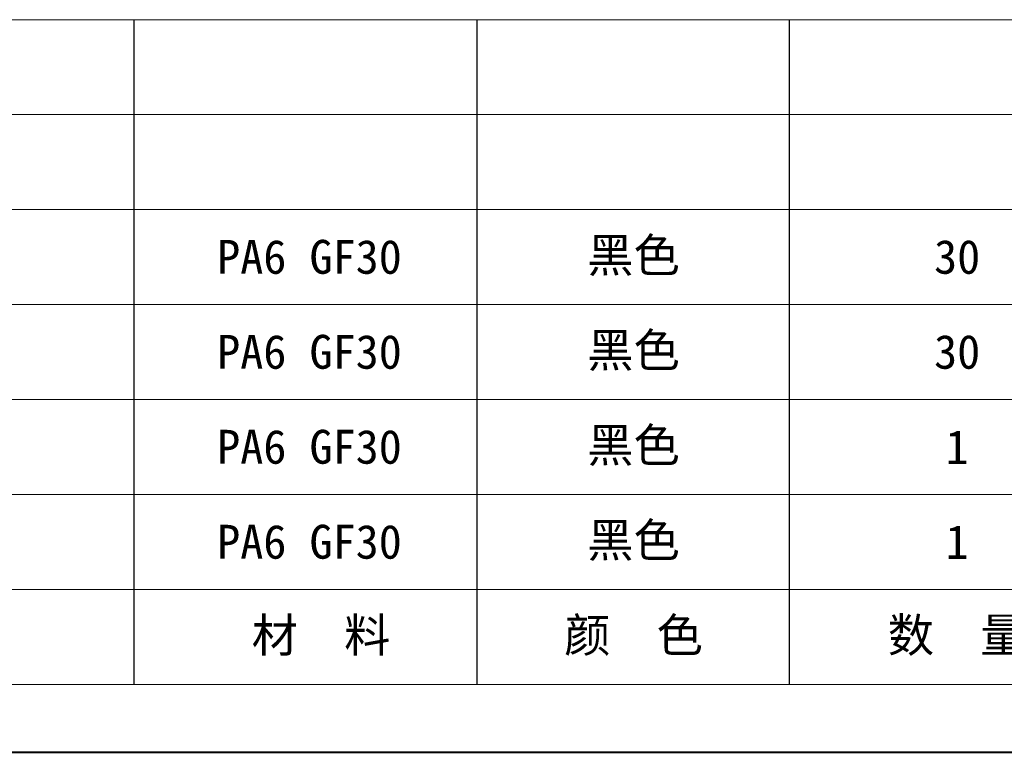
# Model space of a CAD drawing. Header units: millimetres. Extents: x 3292 to 3920, y -521 to -81.
# Tile 2 of 31: x 3454 to 3561, y -521 to -441. Entities that reach past the tile are written whole.
import ezdxf

# ---------------------------------------------------------------- set-up
doc = ezdxf.new("R2010")
doc.units = ezdxf.units.MM
doc.layers.add('标注线', color=7, linetype='Continuous', lineweight=15)
doc.styles.add('样式 6', font='仿宋_GB2312.ttf')

msp = doc.modelspace()

# ---------------------------------------------------------------- linework, layer by layer
at = {"color": 7, "lineweight": 15}
for p, q in [((3329.21, -441.024), (3574.933, -441.024)), ((3329.21, -451.387), (3574.933, -451.387)), ((3329.21, -461.75), (3574.933, -461.75)), ((3329.21, -472.113), (3574.933, -472.113)), ((3329.21, -482.475), (3574.933, -482.475)), ((3329.21, -492.838), (3574.933, -492.838)), ((3329.21, -503.201), (3640.092, -503.201))]:
    msp.add_line(p, q, dxfattribs=at)
at = {"color": 7}
for p, q in [((3465.993, -513.564), (3465.993, -441.024)), ((3503.434, -513.564), (3503.434, -441.024)), ((3537.492, -513.564), (3537.492, -441.024))]:
    msp.add_line(p, q, dxfattribs=at)
at = {"color": 7, "lineweight": 13}
msp.add_line((3329.21, -513.564), (3640.092, -513.564), dxfattribs=at)
at = {"color": 7, "lineweight": 40}
msp.add_line((3292.2, -520.966), (3913.965, -520.966), dxfattribs=at)

# ---------------------------------------------------------------- texts
at = {"layer": '标注线', "color": 7, "lineweight": 18, "char_height": 2.66471, "attachment_point": 5, "style": '样式 6'}
for s, insert, width in [('{\\H1.389x;PA6 GF30}', (3485.128, -466.931), 20.98309), ('{\\H1.389x;黑色}', (3520.476, -466.931), 17.76473), ('{\\H1.389x;30}', (3555.777, -466.931), 17.76473), ('{\\H1.389x;PA6 GF30}', (3485.128, -477.294), 20.98309), ('{\\H1.389x;黑色}', (3520.476, -477.294), 17.76473), ('{\\H1.389x;30}', (3555.777, -477.294), 17.76473), ('{\\H1.389x;PA6 GF30}', (3485.128, -487.657), 20.98309), ('{\\H1.389x;黑色}', (3520.476, -487.657), 17.76473), ('{\\H1.389x;1}', (3555.777, -487.657), 17.76473), ('{\\H1.389x;PA6 GF30}', (3485.128, -498.02), 20.98309), ('{\\H1.389x;黑色}', (3520.476, -498.02), 17.76473), ('{\\H1.389x;1}', (3555.777, -498.02), 17.76473), ('{\\H1.389x; 材  料}', (3485.128, -508.382), 20.98309), ('{\\H1.389x;颜  色}', (3520.476, -508.382), 17.76473), ('{\\H1.389x;数  量}', (3555.777, -508.382), 17.76473)]:
    msp.add_mtext(s, dxfattribs=dict(at, insert=insert, width=width))

doc.saveas('drawing.dxf')
